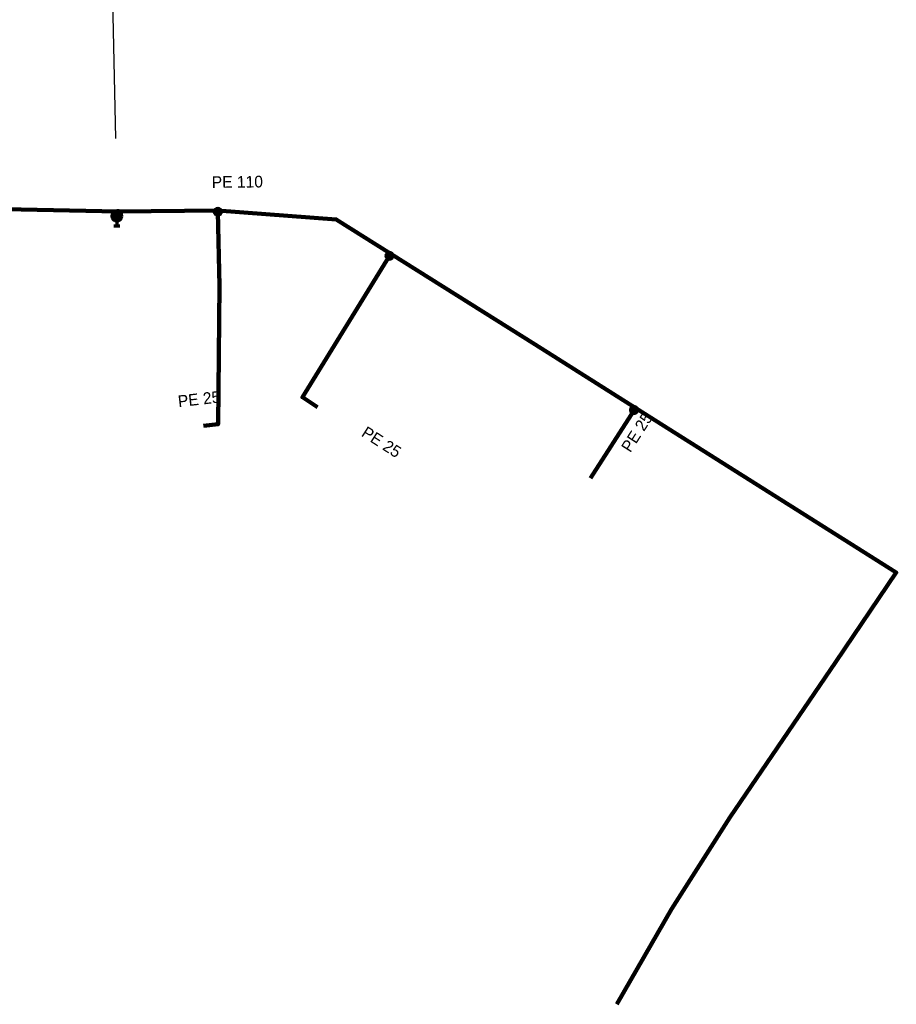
# Model space of a CAD drawing. Extents: x -740024 to -738426, y -1122140 to -1121743.
# Tile 20 of 256: x -739280 to -739205, y -1122135 to -1122050. Entities that reach past the tile are written whole.
import ezdxf

# ---------------------------------------------------------------- set-up
doc = ezdxf.new("R2010")
doc.units = 0
doc.header["$MEASUREMENT"] = 0
doc.layers.add('G_HRANICE_PARCEL_L21900', color=7, linetype='Continuous')
doc.layers.add('čevak', color=7, linetype='Continuous')
doc.styles.add('GENERATED_STYLE_4', font='txt')

msp = doc.modelspace()

# ---------------------------------------------------------------- linework, layer by layer
at = {"layer": 'G_HRANICE_PARCEL_L21900', "flags": 128}
msp.add_lwpolyline([(-739272.525, -1122019.6056), (-739271.6224, -1122060.3905)], dxfattribs=at)
at = {"layer": 'čevak', "color": 14, "lineweight": 70}
for p, q in [((-739271.221, -1122066.8045), (-739271.8109, -1122067.2677)), ((-739271.5149, -1122067.4106), (-739271.5148, -1122067.9106)), ((-739271.2648, -1122067.9106), (-739271.7648, -1122067.9107))]:
    msp.add_line(p, q, dxfattribs=at)
at = {"layer": 'čevak', "color": 1, "lineweight": 200, "flags": 128}
for points in [[(-739328.045, -1122025.1356), (-739325.075, -1122037.0956), (-739320.725, -1122050.3356), (-739315.635, -1122062.5256), (-739313.945, -1122067.2756), (-739313.715, -1122067.1856), (-739310.065, -1122066.3156), (-739296.385, -1122066.1256), (-739271.395, -1122066.6556)], [(-739271.395, -1122066.6556), (-739262.875, -1122066.5556), (-739252.715, -1122067.3256), (-739248.045, -1122070.2856), (-739235.665, -1122078.0556), (-739227.045, -1122083.5056), (-739204.715, -1122097.5856), (-739209.895, -1122105.2356), (-739218.975, -1122118.5556), (-739223.975, -1122126.4256), (-739228.655, -1122134.5656)], [(-739262.875, -1122066.5556), (-739262.855, -1122066.6756), (-739262.715, -1122073.0156)], [(-739271.425, -1122066.8656), (-739271.515, -1122067.0356)], [(-739271.395, -1122066.6556), (-739271.425, -1122066.8656)], [(-739248.145, -1122070.4456), (-739255.615, -1122082.5656), (-739254.305, -1122083.4056)], [(-739248.045, -1122070.2856), (-739248.145, -1122070.4456)], [(-739262.715, -1122073.0156), (-739262.835, -1122084.8756), (-739264.075, -1122085.0156)], [(-739227.045, -1122083.5056), (-739227.195, -1122083.6556), (-739230.935, -1122089.4856)]]:
    msp.add_lwpolyline(points, dxfattribs=at)
at = {"layer": 'čevak', "color": 1, "lineweight": 200}
for centre, radius in [((-739271.425, -1122066.8656), 0.25), ((-739262.855, -1122066.6756), 0.25), ((-739271.515, -1122067.0356), 0.375), ((-739248.145, -1122070.4456), 0.25), ((-739227.195, -1122083.6556), 0.25)]:
    msp.add_circle(centre, radius, dxfattribs=at)

# ---------------------------------------------------------------- texts
at = {"layer": 'čevak', "color": 1, "lineweight": 60, "char_height": 1, "attachment_point": 7, "style": 'GENERATED_STYLE_4'}
for s, insert, rotation in [('{PE 110}', (-739263.375, -1122064.6481), 0.672), ('{PE 25}', (-739266.2208, -1122083.4293), 6.442), ('{PE 25}', (-739227.5002, -1122087.3709), 57.319), ('{PE 25}', (-739250.6402, -1122085.8503), 327.331)]:
    msp.add_mtext(s, dxfattribs=dict(at, insert=insert, rotation=rotation))

doc.saveas('drawing.dxf')
